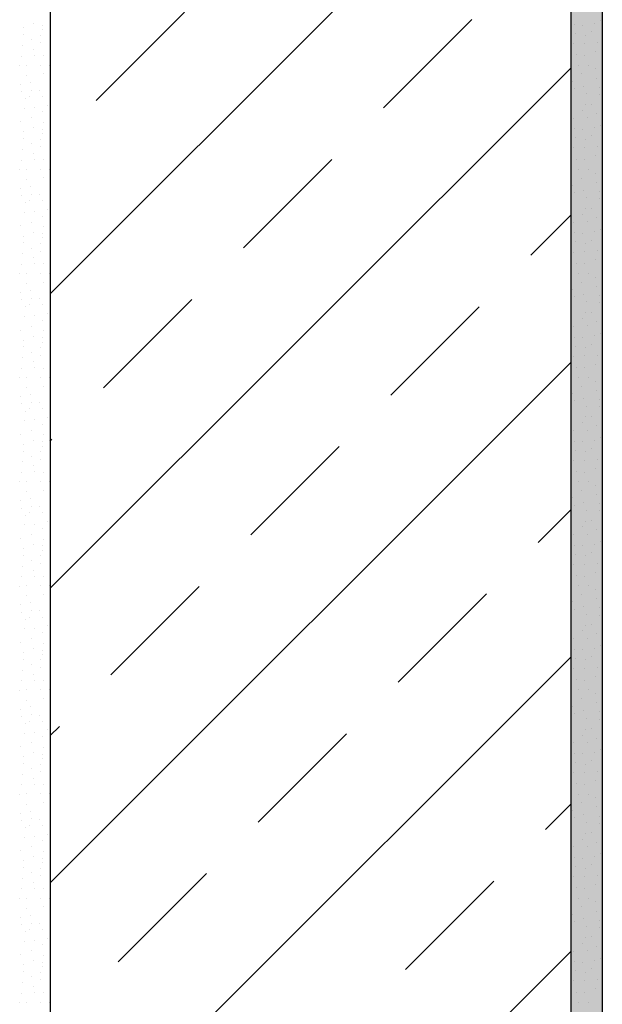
# Model space of a CAD drawing. Header units: millimetres. Extents: x -4577 to 1032787, y -66234 to 201209.
# Tile 178 of 256: x 3107 to 3387, y -7176 to -6703. Entities that reach past the tile are written whole.
import ezdxf

# ---------------------------------------------------------------- set-up
doc = ezdxf.new("R2010")
doc.units = ezdxf.units.MM
doc.linetypes.add('510_5_2OG_ELT_1004$0$11-07-22_DS_2OG$0$AUSGEZOGEN', pattern=[0])
doc.layers.add('510_5_2OG_ELT_1004$0$11-07-22_DS_2OG$0$Nichttragende_Bauteile', color=8, linetype='510_5_2OG_ELT_1004$0$11-07-22_DS_2OG$0$AUSGEZOGEN')
doc.layers.add('510_5_2OG_ELT_1004$0$11-07-22_DS_2OG$0$Tragende_Bauteile', color=8, linetype='510_5_2OG_ELT_1004$0$11-07-22_DS_2OG$0$AUSGEZOGEN')

# ---------------------------------------------------------------- blocks, each defined once
blk = doc.blocks.new('510_5_2OG_ELT_1004$0$11-07-22_DS_2OG$0$MUSTER_0')
at = {"layer": '510_5_2OG_ELT_1004$0$11-07-22_DS_2OG$0$Nichttragende_Bauteile', "color": 7, "linetype": '510_5_2OG_ELT_1004$0$11-07-22_DS_2OG$0$AUSGEZOGEN', "lineweight": 18}
for p, q in [((1.2179, 60.187), (1.2179, 60.187)), ((1.2225, 60.1863), (1.2225, 60.1863)), ((1.47775, 60.1866), (1.47775, 60.1866)), ((1.4814, 60.1864), (1.4814, 60.1864)), ((1.4874, 60.18715), (1.4874, 60.18715)), ((1.48995, 60.1884), (1.48995, 60.1884)), ((1.2131, 60.18185), (1.2131, 60.18185)), ((1.21325, 60.1851), (1.21325, 60.1851)), ((1.22155, 60.18155), (1.22155, 60.18155)), ((1.2225, 60.1842), (1.2225, 60.1842)), ((1.4784, 60.18225), (1.4784, 60.18225)), ((1.48315, 60.18155), (1.48315, 60.18155)), ((1.48585, 60.1832), (1.48585, 60.1832)), ((1.21255, 60.17665), (1.21255, 60.17665)), ((1.21695, 60.17935), (1.21695, 60.17935)), ((1.2213, 60.1779), (1.2213, 60.1779)), ((1.4773, 60.1774), (1.4773, 60.1774)), ((1.4827, 60.17755), (1.4827, 60.17755)), ((1.4889, 60.17795), (1.4889, 60.17795)), ((1.21785, 60.1747), (1.21785, 60.1747)), ((1.21835, 60.17185), (1.21835, 60.17185)), ((1.4787, 60.17205), (1.4787, 60.17205)), ((1.4826, 60.17175), (1.4826, 60.17175)), ((1.48755, 60.1736), (1.48755, 60.1736)), ((1.2114, 60.167), (1.2114, 60.167)), ((1.21205, 60.17155), (1.21205, 60.17155)), ((1.21465, 60.1672), (1.21465, 60.1672)), ((1.22115, 60.1672), (1.22115, 60.1672)), ((1.22295, 60.1717), (1.22295, 60.1717)), ((1.2255, 60.1672), (1.2255, 60.1672)), ((1.4794, 60.16715), (1.4794, 60.16715)), ((1.48435, 60.16715), (1.48435, 60.16715)), ((1.491, 60.1678), (1.491, 60.1678)), ((1.22275, 60.163), (1.22275, 60.163)), ((1.48115, 60.16295), (1.48115, 60.16295)), ((1.48785, 60.16535), (1.48785, 60.16535)), ((1.2116, 60.15795), (1.2116, 60.15795)), ((1.21465, 60.16225), (1.21465, 60.16225)), ((1.2168, 60.15895), (1.2168, 60.15895)), ((1.47685, 60.1594), (1.47685, 60.1594)), ((1.48845, 60.16095), (1.48845, 60.16095)), ((1.2123, 60.15445), (1.2123, 60.15445)), ((1.2171, 60.1552), (1.2171, 60.1552)), ((1.221, 60.15505), (1.221, 60.15505)), ((1.4776, 60.1559), (1.4776, 60.1559)), ((1.48225, 60.15715), (1.48225, 60.15715)), ((1.4834, 60.15345), (1.4834, 60.15345)), ((1.48965, 60.1531), (1.48965, 60.1531)), ((1.4897, 60.1566), (1.4897, 60.1566)), ((1.21405, 60.15105), (1.21405, 60.15105)), ((1.21615, 60.15215), (1.21615, 60.15215)), ((1.2222, 60.15215), (1.2222, 60.15215)), ((1.48285, 60.14825), (1.48285, 60.14825)), ((1.4858, 60.1485), (1.4858, 60.1485)), ((1.2138, 60.14645), (1.2138, 60.14645)), ((1.2184, 60.1468), (1.2184, 60.1468)), ((1.2223, 60.1447), (1.2223, 60.1447)), ((1.22455, 60.14795), (1.22455, 60.14795)), ((1.48145, 60.14545), (1.48145, 60.14545)), ((1.48825, 60.144), (1.48825, 60.144)), ((1.2119, 60.13995), (1.2119, 60.13995)), ((1.21725, 60.1418), (1.21725, 60.1418)), ((1.223, 60.1396), (1.223, 60.1396)), ((1.47735, 60.14175), (1.47735, 60.14175)), ((1.48385, 60.14195), (1.48385, 60.14195)), ((1.21325, 60.1351), (1.21325, 60.1351)), ((1.2179, 60.137), (1.2179, 60.137)), ((1.2225, 60.1363), (1.2225, 60.1363)), ((1.2225, 60.1342), (1.2225, 60.1342)), ((1.47775, 60.1366), (1.47775, 60.1366)), ((1.4814, 60.1364), (1.4814, 60.1364)), ((1.4874, 60.13715), (1.4874, 60.13715)), ((1.48995, 60.1384), (1.48995, 60.1384)), ((1.2131, 60.13185), (1.2131, 60.13185)), ((1.21695, 60.12935), (1.21695, 60.12935)), ((1.22155, 60.13155), (1.22155, 60.13155)), ((1.4784, 60.13225), (1.4784, 60.13225)), ((1.48315, 60.13155), (1.48315, 60.13155)), ((1.48585, 60.1332), (1.48585, 60.1332)), ((1.21255, 60.12665), (1.21255, 60.12665)), ((1.21785, 60.1247), (1.21785, 60.1247)), ((1.2213, 60.1279), (1.2213, 60.1279)), ((1.4773, 60.1274), (1.4773, 60.1274)), ((1.4827, 60.12755), (1.4827, 60.12755)), ((1.4889, 60.12795), (1.4889, 60.12795)), ((1.21205, 60.12155), (1.21205, 60.12155)), ((1.21835, 60.12185), (1.21835, 60.12185)), ((1.22295, 60.1217), (1.22295, 60.1217)), ((1.4787, 60.12205), (1.4787, 60.12205)), ((1.4826, 60.12175), (1.4826, 60.12175)), ((1.48755, 60.1236), (1.48755, 60.1236)), ((1.2114, 60.117), (1.2114, 60.117)), ((1.21465, 60.1172), (1.21465, 60.1172)), ((1.22115, 60.1172), (1.22115, 60.1172)), ((1.2255, 60.1172), (1.2255, 60.1172)), ((1.4794, 60.11715), (1.4794, 60.11715)), ((1.48435, 60.11715), (1.48435, 60.11715)), ((1.48785, 60.11535), (1.48785, 60.11535)), ((1.491, 60.1178), (1.491, 60.1178)), ((1.21465, 60.11225), (1.21465, 60.11225)), ((1.22275, 60.113), (1.22275, 60.113)), ((1.48115, 60.11295), (1.48115, 60.11295)), ((1.48845, 60.11095), (1.48845, 60.11095)), ((1.2116, 60.10795), (1.2116, 60.10795)), ((1.2168, 60.10895), (1.2168, 60.10895)), ((1.47685, 60.1094), (1.47685, 60.1094)), ((1.4776, 60.1059), (1.4776, 60.1059)), ((1.48225, 60.10715), (1.48225, 60.10715)), ((1.4897, 60.1066), (1.4897, 60.1066)), ((1.2123, 60.10445), (1.2123, 60.10445)), ((1.21405, 60.10105), (1.21405, 60.10105)), ((1.21615, 60.10215), (1.21615, 60.10215)), ((1.2171, 60.1052), (1.2171, 60.1052)), ((1.221, 60.10505), (1.221, 60.10505)), ((1.2222, 60.10215), (1.2222, 60.10215)), ((1.4834, 60.10345), (1.4834, 60.10345)), ((1.48965, 60.1031), (1.48965, 60.1031)), ((1.2138, 60.09645), (1.2138, 60.09645)), ((1.2184, 60.0968), (1.2184, 60.0968)), ((1.22455, 60.09795), (1.22455, 60.09795)), ((1.48285, 60.09825), (1.48285, 60.09825)), ((1.4858, 60.0985), (1.4858, 60.0985)), ((1.21725, 60.0918), (1.21725, 60.0918)), ((1.2223, 60.0947), (1.2223, 60.0947)), ((1.47735, 60.09175), (1.47735, 60.09175)), ((1.48145, 60.09545), (1.48145, 60.09545)), ((1.48385, 60.09195), (1.48385, 60.09195)), ((1.48825, 60.094), (1.48825, 60.094)), ((1.2119, 60.08995), (1.2119, 60.08995)), ((1.2179, 60.087), (1.2179, 60.087)), ((1.223, 60.0896), (1.223, 60.0896)), ((1.4874, 60.08715), (1.4874, 60.08715)), ((1.48995, 60.0884), (1.48995, 60.0884)), ((1.21325, 60.0851), (1.21325, 60.0851)), ((1.2225, 60.0863), (1.2225, 60.0863)), ((1.2225, 60.0842), (1.2225, 60.0842)), ((1.47775, 60.0866), (1.47775, 60.0866)), ((1.4784, 60.08225), (1.4784, 60.08225)), ((1.4814, 60.0864), (1.4814, 60.0864)), ((1.48585, 60.0832), (1.48585, 60.0832)), ((1.2131, 60.08185), (1.2131, 60.08185)), ((1.21695, 60.07935), (1.21695, 60.07935)), ((1.2213, 60.0779), (1.2213, 60.0779)), ((1.22155, 60.08155), (1.22155, 60.08155)), ((1.4773, 60.0774), (1.4773, 60.0774)), ((1.4827, 60.07755), (1.4827, 60.07755)), ((1.48315, 60.08155), (1.48315, 60.08155)), ((1.4889, 60.07795), (1.4889, 60.07795)), ((1.21255, 60.07665), (1.21255, 60.07665)), ((1.21785, 60.0747), (1.21785, 60.0747)), ((1.48755, 60.0736), (1.48755, 60.0736)), ((1.21205, 60.07155), (1.21205, 60.07155)), ((1.21835, 60.07185), (1.21835, 60.07185)), ((1.22295, 60.0717), (1.22295, 60.0717)), ((1.4787, 60.07205), (1.4787, 60.07205)), ((1.4826, 60.07175), (1.4826, 60.07175)), ((1.491, 60.0678), (1.491, 60.0678)), ((1.2114, 60.067), (1.2114, 60.067)), ((1.21465, 60.0672), (1.21465, 60.0672)), ((1.22115, 60.0672), (1.22115, 60.0672)), ((1.22275, 60.063), (1.22275, 60.063)), ((1.2255, 60.0672), (1.2255, 60.0672)), ((1.4794, 60.06715), (1.4794, 60.06715)), ((1.48435, 60.06715), (1.48435, 60.06715)), ((1.48785, 60.06535), (1.48785, 60.06535)), ((1.21465, 60.06225), (1.21465, 60.06225)), ((1.2168, 60.05895), (1.2168, 60.05895)), ((1.47685, 60.0594), (1.47685, 60.0594)), ((1.48115, 60.06295), (1.48115, 60.06295)), ((1.48845, 60.06095), (1.48845, 60.06095)), ((1.2116, 60.05795), (1.2116, 60.05795)), ((1.2123, 60.05445), (1.2123, 60.05445)), ((1.2171, 60.0552), (1.2171, 60.0552)), ((1.221, 60.05505), (1.221, 60.05505)), ((1.4776, 60.0559), (1.4776, 60.0559)), ((1.48225, 60.05715), (1.48225, 60.05715)), ((1.4897, 60.0566), (1.4897, 60.0566)), ((1.21405, 60.05105), (1.21405, 60.05105)), ((1.21615, 60.05215), (1.21615, 60.05215)), ((1.2222, 60.05215), (1.2222, 60.05215)), ((1.4834, 60.05345), (1.4834, 60.05345)), ((1.48965, 60.0531), (1.48965, 60.0531)), ((1.2138, 60.04645), (1.2138, 60.04645)), ((1.2184, 60.0468), (1.2184, 60.0468)), ((1.2223, 60.0447), (1.2223, 60.0447)), ((1.22455, 60.04795), (1.22455, 60.04795)), ((1.48145, 60.04545), (1.48145, 60.04545)), ((1.48285, 60.04825), (1.48285, 60.04825)), ((1.4858, 60.0485), (1.4858, 60.0485)), ((1.2119, 60.03995), (1.2119, 60.03995)), ((1.21725, 60.0418), (1.21725, 60.0418)), ((1.223, 60.0396), (1.223, 60.0396)), ((1.47735, 60.04175), (1.47735, 60.04175)), ((1.48385, 60.04195), (1.48385, 60.04195)), ((1.48825, 60.044), (1.48825, 60.044)), ((1.21325, 60.0351), (1.21325, 60.0351)), ((1.2179, 60.037), (1.2179, 60.037)), ((1.2225, 60.0363), (1.2225, 60.0363)), ((1.47775, 60.0366), (1.47775, 60.0366)), ((1.4814, 60.0364), (1.4814, 60.0364)), ((1.4874, 60.03715), (1.4874, 60.03715)), ((1.48995, 60.0384), (1.48995, 60.0384)), ((1.2131, 60.03185), (1.2131, 60.03185)), ((1.22155, 60.03155), (1.22155, 60.03155)), ((1.2225, 60.0342), (1.2225, 60.0342)), ((1.4784, 60.03225), (1.4784, 60.03225)), ((1.48315, 60.03155), (1.48315, 60.03155)), ((1.48585, 60.0332), (1.48585, 60.0332)), ((1.21255, 60.02665), (1.21255, 60.02665)), ((1.21695, 60.02935), (1.21695, 60.02935)), ((1.2213, 60.0279), (1.2213, 60.0279)), ((1.4773, 60.0274), (1.4773, 60.0274)), ((1.4827, 60.02755), (1.4827, 60.02755)), ((1.4889, 60.02795), (1.4889, 60.02795)), ((1.21205, 60.02155), (1.21205, 60.02155)), ((1.21785, 60.0247), (1.21785, 60.0247)), ((1.21835, 60.02185), (1.21835, 60.02185)), ((1.22295, 60.0217), (1.22295, 60.0217)), ((1.4787, 60.02205), (1.4787, 60.02205)), ((1.4826, 60.02175), (1.4826, 60.02175)), ((1.48755, 60.0236), (1.48755, 60.0236)), ((1.2114, 60.017), (1.2114, 60.017)), ((1.21465, 60.0172), (1.21465, 60.0172)), ((1.22115, 60.0172), (1.22115, 60.0172)), ((1.2255, 60.0172), (1.2255, 60.0172)), ((1.4794, 60.01715), (1.4794, 60.01715)), ((1.48435, 60.01715), (1.48435, 60.01715)), ((1.491, 60.0178), (1.491, 60.0178)), ((1.21465, 60.01225), (1.21465, 60.01225)), ((1.22275, 60.013), (1.22275, 60.013)), ((1.48115, 60.01295), (1.48115, 60.01295)), ((1.48785, 60.01535), (1.48785, 60.01535)), ((1.48845, 60.01095), (1.48845, 60.01095)), ((1.2116, 60.00795), (1.2116, 60.00795)), ((1.2168, 60.00895), (1.2168, 60.00895)), ((1.47685, 60.0094), (1.47685, 60.0094)), ((1.48225, 60.00715), (1.48225, 60.00715)), ((1.4897, 60.0066), (1.4897, 60.0066)), ((1.2123, 60.00445), (1.2123, 60.00445)), ((1.21615, 60.00215), (1.21615, 60.00215)), ((1.2171, 60.0052), (1.2171, 60.0052)), ((1.221, 60.00505), (1.221, 60.00505)), ((1.2222, 60.00215), (1.2222, 60.00215)), ((1.4776, 60.0059), (1.4776, 60.0059)), ((1.4834, 60.00345), (1.4834, 60.00345)), ((1.48965, 60.0031), (1.48965, 60.0031)), ((1.21405, 60.00105), (1.21405, 60.00105)), ((1.2184, 59.9968), (1.2184, 59.9968)), ((1.22455, 59.99795), (1.22455, 59.99795)), ((1.48285, 59.99825), (1.48285, 59.99825)), ((1.4858, 59.9985), (1.4858, 59.9985)), ((1.2138, 59.99645), (1.2138, 59.99645)), ((1.2223, 59.9947), (1.2223, 59.9947)), ((1.48145, 59.99545), (1.48145, 59.99545)), ((1.48825, 59.994), (1.48825, 59.994)), ((1.2119, 59.98995), (1.2119, 59.98995)), ((1.21725, 59.9918), (1.21725, 59.9918)), ((1.223, 59.9896), (1.223, 59.9896)), ((1.47735, 59.99175), (1.47735, 59.99175)), ((1.48385, 59.99195), (1.48385, 59.99195)), ((1.48995, 59.9884), (1.48995, 59.9884)), ((1.21325, 59.9851), (1.21325, 59.9851)), ((1.2179, 59.987), (1.2179, 59.987)), ((1.2225, 59.9863), (1.2225, 59.9863)), ((1.2225, 59.9842), (1.2225, 59.9842)), ((1.47775, 59.9866), (1.47775, 59.9866)), ((1.4814, 59.9864), (1.4814, 59.9864)), ((1.48585, 59.9832), (1.48585, 59.9832)), ((1.4874, 59.98715), (1.4874, 59.98715)), ((1.2131, 59.98185), (1.2131, 59.98185)), ((1.21695, 59.97935), (1.21695, 59.97935)), ((1.2213, 59.9779), (1.2213, 59.9779)), ((1.22155, 59.98155), (1.22155, 59.98155)), ((1.4784, 59.98225), (1.4784, 59.98225)), ((1.48315, 59.98155), (1.48315, 59.98155)), ((1.4889, 59.97795), (1.4889, 59.97795)), ((1.21255, 59.97665), (1.21255, 59.97665)), ((1.21785, 59.9747), (1.21785, 59.9747)), ((1.4773, 59.9774), (1.4773, 59.9774)), ((1.4827, 59.97755), (1.4827, 59.97755)), ((1.48755, 59.9736), (1.48755, 59.9736)), ((1.21205, 59.97155), (1.21205, 59.97155)), ((1.21835, 59.97185), (1.21835, 59.97185)), ((1.22295, 59.9717), (1.22295, 59.9717)), ((1.4787, 59.97205), (1.4787, 59.97205)), ((1.4826, 59.97175), (1.4826, 59.97175)), ((1.2114, 59.967), (1.2114, 59.967)), ((1.21465, 59.9672), (1.21465, 59.9672)), ((1.22115, 59.9672), (1.22115, 59.9672)), ((1.2255, 59.9672), (1.2255, 59.9672)), ((1.4794, 59.96715), (1.4794, 59.96715)), ((1.48435, 59.96715), (1.48435, 59.96715)), ((1.48785, 59.96535), (1.48785, 59.96535)), ((1.491, 59.9678), (1.491, 59.9678)), ((1.21465, 59.96225), (1.21465, 59.96225)), ((1.2168, 59.95895), (1.2168, 59.95895)), ((1.22275, 59.963), (1.22275, 59.963)), ((1.47685, 59.9594), (1.47685, 59.9594)), ((1.48115, 59.96295), (1.48115, 59.96295)), ((1.48845, 59.96095), (1.48845, 59.96095)), ((1.2116, 59.95795), (1.2116, 59.95795)), ((1.2123, 59.95445), (1.2123, 59.95445)), ((1.2171, 59.9552), (1.2171, 59.9552)), ((1.221, 59.95505), (1.221, 59.95505)), ((1.4776, 59.9559), (1.4776, 59.9559)), ((1.48225, 59.95715), (1.48225, 59.95715)), ((1.4897, 59.9566), (1.4897, 59.9566)), ((1.21405, 59.95105), (1.21405, 59.95105)), ((1.21615, 59.95215), (1.21615, 59.95215)), ((1.2222, 59.95215), (1.2222, 59.95215)), ((1.4834, 59.95345), (1.4834, 59.95345)), ((1.48965, 59.9531), (1.48965, 59.9531)), ((1.2138, 59.94645), (1.2138, 59.94645)), ((1.2184, 59.9468), (1.2184, 59.9468)), ((1.22455, 59.94795), (1.22455, 59.94795)), ((1.48145, 59.94545), (1.48145, 59.94545)), ((1.48285, 59.94825), (1.48285, 59.94825)), ((1.4858, 59.9485), (1.4858, 59.9485)), ((1.21725, 59.9418), (1.21725, 59.9418)), ((1.2223, 59.9447), (1.2223, 59.9447)), ((1.47735, 59.94175), (1.47735, 59.94175)), ((1.48385, 59.94195), (1.48385, 59.94195)), ((1.48825, 59.944), (1.48825, 59.944)), ((1.2119, 59.93995), (1.2119, 59.93995)), ((1.2179, 59.937), (1.2179, 59.937)), ((1.2225, 59.9363), (1.2225, 59.9363)), ((1.223, 59.9396), (1.223, 59.9396)), ((1.47775, 59.9366), (1.47775, 59.9366)), ((1.4814, 59.9364), (1.4814, 59.9364)), ((1.4874, 59.93715), (1.4874, 59.93715)), ((1.48995, 59.9384), (1.48995, 59.9384)), ((1.2131, 59.93185), (1.2131, 59.93185)), ((1.21325, 59.9351), (1.21325, 59.9351)), ((1.22155, 59.93155), (1.22155, 59.93155)), ((1.2225, 59.9342), (1.2225, 59.9342)), ((1.4784, 59.93225), (1.4784, 59.93225)), ((1.48315, 59.93155), (1.48315, 59.93155)), ((1.48585, 59.9332), (1.48585, 59.9332)), ((1.21255, 59.92665), (1.21255, 59.92665)), ((1.21695, 59.92935), (1.21695, 59.92935)), ((1.2213, 59.9279), (1.2213, 59.9279)), ((1.4773, 59.9274), (1.4773, 59.9274)), ((1.4827, 59.92755), (1.4827, 59.92755)), ((1.4889, 59.92795), (1.4889, 59.92795)), ((1.21205, 59.92155), (1.21205, 59.92155)), ((1.21785, 59.9247), (1.21785, 59.9247)), ((1.21835, 59.92185), (1.21835, 59.92185)), ((1.22295, 59.9217), (1.22295, 59.9217)), ((1.4787, 59.92205), (1.4787, 59.92205)), ((1.4826, 59.92175), (1.4826, 59.92175)), ((1.48755, 59.9236), (1.48755, 59.9236)), ((1.2114, 59.917), (1.2114, 59.917)), ((1.21465, 59.9172), (1.21465, 59.9172)), ((1.22115, 59.9172), (1.22115, 59.9172)), ((1.2255, 59.9172), (1.2255, 59.9172)), ((1.4794, 59.91715), (1.4794, 59.91715)), ((1.48435, 59.91715), (1.48435, 59.91715)), ((1.491, 59.9178), (1.491, 59.9178)), ((1.21465, 59.91225), (1.21465, 59.91225)), ((1.22275, 59.913), (1.22275, 59.913)), ((1.48115, 59.91295), (1.48115, 59.91295)), ((1.48785, 59.91535), (1.48785, 59.91535)), ((1.2116, 59.90795), (1.2116, 59.90795)), ((1.2168, 59.90895), (1.2168, 59.90895)), ((1.47685, 59.9094), (1.47685, 59.9094)), ((1.48225, 59.90715), (1.48225, 59.90715)), ((1.48845, 59.91095), (1.48845, 59.91095)), ((1.2123, 59.90445), (1.2123, 59.90445)), ((1.2171, 59.9052), (1.2171, 59.9052)), ((1.221, 59.90505), (1.221, 59.90505)), ((1.4776, 59.9059), (1.4776, 59.9059)), ((1.4834, 59.90345), (1.4834, 59.90345)), ((1.48965, 59.9031), (1.48965, 59.9031)), ((1.4897, 59.9066), (1.4897, 59.9066)), ((1.21405, 59.90105), (1.21405, 59.90105)), ((1.21615, 59.90215), (1.21615, 59.90215)), ((1.2222, 59.90215), (1.2222, 59.90215)), ((1.22455, 59.89795), (1.22455, 59.89795)), ((1.48285, 59.89825), (1.48285, 59.89825)), ((1.4858, 59.8985), (1.4858, 59.8985)), ((1.2138, 59.89645), (1.2138, 59.89645)), ((1.2184, 59.8968), (1.2184, 59.8968)), ((1.2223, 59.8947), (1.2223, 59.8947)), ((1.48145, 59.89545), (1.48145, 59.89545)), ((1.48825, 59.894), (1.48825, 59.894)), ((1.2119, 59.88995), (1.2119, 59.88995)), ((1.21725, 59.8918), (1.21725, 59.8918)), ((1.223, 59.8896), (1.223, 59.8896)), ((1.47735, 59.89175), (1.47735, 59.89175)), ((1.48385, 59.89195), (1.48385, 59.89195)), ((1.48995, 59.8884), (1.48995, 59.8884)), ((1.21325, 59.8851), (1.21325, 59.8851)), ((1.2179, 59.887), (1.2179, 59.887)), ((1.2225, 59.8863), (1.2225, 59.8863)), ((1.2225, 59.8842), (1.2225, 59.8842)), ((1.47775, 59.8866), (1.47775, 59.8866)), ((1.4814, 59.8864), (1.4814, 59.8864)), ((1.4874, 59.88715), (1.4874, 59.88715)), ((1.2131, 59.88185), (1.2131, 59.88185)), ((1.21695, 59.87935), (1.21695, 59.87935)), ((1.22155, 59.88155), (1.22155, 59.88155)), ((1.4784, 59.88225), (1.4784, 59.88225)), ((1.48315, 59.88155), (1.48315, 59.88155)), ((1.48585, 59.8832), (1.48585, 59.8832)), ((1.21255, 59.87665), (1.21255, 59.87665)), ((1.21785, 59.8747), (1.21785, 59.8747)), ((1.2213, 59.8779), (1.2213, 59.8779)), ((1.4773, 59.8774), (1.4773, 59.8774)), ((1.4827, 59.87755), (1.4827, 59.87755)), ((1.4889, 59.87795), (1.4889, 59.87795)), ((1.21205, 59.87155), (1.21205, 59.87155)), ((1.21835, 59.87185), (1.21835, 59.87185)), ((1.22295, 59.8717), (1.22295, 59.8717)), ((1.4787, 59.87205), (1.4787, 59.87205)), ((1.4826, 59.87175), (1.4826, 59.87175)), ((1.48755, 59.8736), (1.48755, 59.8736)), ((1.2114, 59.867), (1.2114, 59.867)), ((1.21465, 59.8672), (1.21465, 59.8672)), ((1.22115, 59.8672), (1.22115, 59.8672)), ((1.2255, 59.8672), (1.2255, 59.8672)), ((1.4794, 59.86715), (1.4794, 59.86715)), ((1.48435, 59.86715), (1.48435, 59.86715)), ((1.48785, 59.86535), (1.48785, 59.86535)), ((1.491, 59.8678), (1.491, 59.8678)), ((1.21465, 59.86225), (1.21465, 59.86225)), ((1.22275, 59.863), (1.22275, 59.863)), ((1.48115, 59.86295), (1.48115, 59.86295)), ((1.48845, 59.86095), (1.48845, 59.86095)), ((1.2116, 59.85795), (1.2116, 59.85795)), ((1.2168, 59.85895), (1.2168, 59.85895)), ((1.2171, 59.8552), (1.2171, 59.8552)), ((1.221, 59.85505), (1.221, 59.85505)), ((1.47685, 59.8594), (1.47685, 59.8594)), ((1.4776, 59.8559), (1.4776, 59.8559)), ((1.48225, 59.85715), (1.48225, 59.85715)), ((1.4897, 59.8566), (1.4897, 59.8566)), ((1.2123, 59.85445), (1.2123, 59.85445)), ((1.21405, 59.85105), (1.21405, 59.85105)), ((1.21615, 59.85215), (1.21615, 59.85215)), ((1.2222, 59.85215), (1.2222, 59.85215)), ((1.4834, 59.85345), (1.4834, 59.85345)), ((1.48965, 59.8531), (1.48965, 59.8531)), ((1.2138, 59.84645), (1.2138, 59.84645)), ((1.2184, 59.8468), (1.2184, 59.8468)), ((1.22455, 59.84795), (1.22455, 59.84795)), ((1.48285, 59.84825), (1.48285, 59.84825)), ((1.4858, 59.8485), (1.4858, 59.8485)), ((1.21725, 59.8418), (1.21725, 59.8418)), ((1.2223, 59.8447), (1.2223, 59.8447)), ((1.47735, 59.84175), (1.47735, 59.84175)), ((1.48145, 59.84545), (1.48145, 59.84545)), ((1.48385, 59.84195), (1.48385, 59.84195)), ((1.48825, 59.844), (1.48825, 59.844)), ((1.2119, 59.83995), (1.2119, 59.83995)), ((1.2179, 59.837), (1.2179, 59.837)), ((1.2225, 59.8363), (1.2225, 59.8363)), ((1.223, 59.8396), (1.223, 59.8396)), ((1.47775, 59.8366), (1.47775, 59.8366)), ((1.4814, 59.8364), (1.4814, 59.8364)), ((1.4874, 59.83715), (1.4874, 59.83715)), ((1.48995, 59.8384), (1.48995, 59.8384)), ((1.2131, 59.83185), (1.2131, 59.83185)), ((1.21325, 59.8351), (1.21325, 59.8351)), ((1.22155, 59.83155), (1.22155, 59.83155)), ((1.2225, 59.8342), (1.2225, 59.8342)), ((1.4784, 59.83225), (1.4784, 59.83225)), ((1.48315, 59.83155), (1.48315, 59.83155)), ((1.48585, 59.8332), (1.48585, 59.8332)), ((1.21255, 59.82665), (1.21255, 59.82665)), ((1.21695, 59.82935), (1.21695, 59.82935)), ((1.2213, 59.8279), (1.2213, 59.8279)), ((1.4773, 59.8274), (1.4773, 59.8274)), ((1.4827, 59.82755), (1.4827, 59.82755)), ((1.4889, 59.82795), (1.4889, 59.82795)), ((1.21785, 59.8247), (1.21785, 59.8247)), ((1.21835, 59.82185), (1.21835, 59.82185)), ((1.4787, 59.82205), (1.4787, 59.82205)), ((1.48755, 59.8236), (1.48755, 59.8236)), ((1.21205, 59.82155), (1.21205, 59.82155)), ((1.21465, 59.8172), (1.21465, 59.8172)), ((1.22115, 59.8172), (1.22115, 59.8172)), ((1.22295, 59.8217), (1.22295, 59.8217)), ((1.2255, 59.8172), (1.2255, 59.8172)), ((1.4794, 59.81715), (1.4794, 59.81715)), ((1.4826, 59.82175), (1.4826, 59.82175)), ((1.48435, 59.81715), (1.48435, 59.81715)), ((1.491, 59.8178), (1.491, 59.8178)), ((1.2114, 59.817), (1.2114, 59.817)), ((1.22275, 59.813), (1.22275, 59.813)), ((1.48115, 59.81295), (1.48115, 59.81295)), ((1.48785, 59.81535), (1.48785, 59.81535)), ((1.2116, 59.80795), (1.2116, 59.80795)), ((1.21465, 59.81225), (1.21465, 59.81225)), ((1.2168, 59.80895), (1.2168, 59.80895)), ((1.47685, 59.8094), (1.47685, 59.8094)), ((1.48845, 59.81095), (1.48845, 59.81095)), ((1.2123, 59.80445), (1.2123, 59.80445)), ((1.2171, 59.8052), (1.2171, 59.8052)), ((1.221, 59.80505), (1.221, 59.80505)), ((1.4776, 59.8059), (1.4776, 59.8059)), ((1.48225, 59.80715), (1.48225, 59.80715)), ((1.4834, 59.80345), (1.4834, 59.80345)), ((1.48965, 59.8031), (1.48965, 59.8031)), ((1.4897, 59.8066), (1.4897, 59.8066)), ((1.21405, 59.80105), (1.21405, 59.80105)), ((1.21615, 59.80215), (1.21615, 59.80215)), ((1.2222, 59.80215), (1.2222, 59.80215)), ((1.48285, 59.79825), (1.48285, 59.79825)), ((1.4858, 59.7985), (1.4858, 59.7985)), ((1.2138, 59.79645), (1.2138, 59.79645)), ((1.2184, 59.7968), (1.2184, 59.7968)), ((1.2223, 59.7947), (1.2223, 59.7947)), ((1.22455, 59.79795), (1.22455, 59.79795)), ((1.48145, 59.79545), (1.48145, 59.79545)), ((1.48825, 59.794), (1.48825, 59.794)), ((1.2119, 59.78995), (1.2119, 59.78995)), ((1.21725, 59.7918), (1.21725, 59.7918)), ((1.223, 59.7896), (1.223, 59.7896)), ((1.47735, 59.79175), (1.47735, 59.79175)), ((1.48385, 59.79195), (1.48385, 59.79195)), ((1.21325, 59.7851), (1.21325, 59.7851)), ((1.2179, 59.787), (1.2179, 59.787)), ((1.2225, 59.7863), (1.2225, 59.7863)), ((1.2225, 59.7842), (1.2225, 59.7842)), ((1.47775, 59.7866), (1.47775, 59.7866)), ((1.4814, 59.7864), (1.4814, 59.7864)), ((1.4874, 59.78715), (1.4874, 59.78715)), ((1.48995, 59.7884), (1.48995, 59.7884)), ((1.2131, 59.78185), (1.2131, 59.78185)), ((1.21695, 59.77935), (1.21695, 59.77935)), ((1.22155, 59.78155), (1.22155, 59.78155)), ((1.4784, 59.78225), (1.4784, 59.78225)), ((1.48315, 59.78155), (1.48315, 59.78155)), ((1.48585, 59.7832), (1.48585, 59.7832)), ((1.21255, 59.77665), (1.21255, 59.77665)), ((1.21785, 59.7747), (1.21785, 59.7747)), ((1.2213, 59.7779), (1.2213, 59.7779)), ((1.4773, 59.7774), (1.4773, 59.7774)), ((1.4827, 59.77755), (1.4827, 59.77755)), ((1.4889, 59.77795), (1.4889, 59.77795)), ((1.21205, 59.77155), (1.21205, 59.77155)), ((1.21835, 59.77185), (1.21835, 59.77185)), ((1.22295, 59.7717), (1.22295, 59.7717)), ((1.4787, 59.77205), (1.4787, 59.77205)), ((1.4826, 59.77175), (1.4826, 59.77175)), ((1.48755, 59.7736), (1.48755, 59.7736)), ((1.2114, 59.767), (1.2114, 59.767)), ((1.21465, 59.7672), (1.21465, 59.7672)), ((1.22115, 59.7672), (1.22115, 59.7672)), ((1.2255, 59.7672), (1.2255, 59.7672)), ((1.4794, 59.76715), (1.4794, 59.76715)), ((1.48435, 59.76715), (1.48435, 59.76715)), ((1.48785, 59.76535), (1.48785, 59.76535)), ((1.491, 59.7678), (1.491, 59.7678)), ((1.21465, 59.76225), (1.21465, 59.76225)), ((1.22275, 59.763), (1.22275, 59.763)), ((1.48115, 59.76295), (1.48115, 59.76295)), ((1.48845, 59.76095), (1.48845, 59.76095)), ((1.2116, 59.75795), (1.2116, 59.75795)), ((1.2168, 59.75895), (1.2168, 59.75895)), ((1.47685, 59.7594), (1.47685, 59.7594)), ((1.4776, 59.7559), (1.4776, 59.7559)), ((1.48225, 59.75715), (1.48225, 59.75715)), ((1.4897, 59.7566), (1.4897, 59.7566)), ((1.2123, 59.75445), (1.2123, 59.75445)), ((1.21405, 59.75105), (1.21405, 59.75105)), ((1.21615, 59.75215), (1.21615, 59.75215)), ((1.2171, 59.7552), (1.2171, 59.7552)), ((1.221, 59.75505), (1.221, 59.75505)), ((1.2222, 59.75215), (1.2222, 59.75215)), ((1.4834, 59.75345), (1.4834, 59.75345)), ((1.48965, 59.7531), (1.48965, 59.7531)), ((1.2138, 59.74645), (1.2138, 59.74645)), ((1.2184, 59.7468), (1.2184, 59.7468)), ((1.22455, 59.74795), (1.22455, 59.74795)), ((1.48285, 59.74825), (1.48285, 59.74825)), ((1.4858, 59.7485), (1.4858, 59.7485)), ((1.21725, 59.7418), (1.21725, 59.7418)), ((1.2223, 59.7447), (1.2223, 59.7447)), ((1.47735, 59.74175), (1.47735, 59.74175)), ((1.48145, 59.74545), (1.48145, 59.74545)), ((1.48385, 59.74195), (1.48385, 59.74195)), ((1.48825, 59.744), (1.48825, 59.744)), ((1.2119, 59.73995), (1.2119, 59.73995)), ((1.2179, 59.737), (1.2179, 59.737)), ((1.223, 59.7396), (1.223, 59.7396)), ((1.4874, 59.73715), (1.4874, 59.73715)), ((1.48995, 59.7384), (1.48995, 59.7384)), ((1.21325, 59.7351), (1.21325, 59.7351)), ((1.2225, 59.7363), (1.2225, 59.7363)), ((1.2225, 59.7342), (1.2225, 59.7342)), ((1.47775, 59.7366), (1.47775, 59.7366)), ((1.4784, 59.73225), (1.4784, 59.73225)), ((1.4814, 59.7364), (1.4814, 59.7364)), ((1.48585, 59.7332), (1.48585, 59.7332)), ((1.2131, 59.73185), (1.2131, 59.73185)), ((1.21695, 59.72935), (1.21695, 59.72935)), ((1.2213, 59.7279), (1.2213, 59.7279)), ((1.22155, 59.73155), (1.22155, 59.73155)), ((1.4773, 59.7274), (1.4773, 59.7274)), ((1.4827, 59.72755), (1.4827, 59.72755)), ((1.48315, 59.73155), (1.48315, 59.73155)), ((1.4889, 59.72795), (1.4889, 59.72795)), ((1.21255, 59.72665), (1.21255, 59.72665)), ((1.21785, 59.7247), (1.21785, 59.7247)), ((1.48755, 59.7236), (1.48755, 59.7236)), ((1.21205, 59.72155), (1.21205, 59.72155)), ((1.21835, 59.72185), (1.21835, 59.72185)), ((1.22295, 59.7217), (1.22295, 59.7217)), ((1.4787, 59.72205), (1.4787, 59.72205)), ((1.4826, 59.72175), (1.4826, 59.72175)), ((1.491, 59.7178), (1.491, 59.7178)), ((1.2114, 59.717), (1.2114, 59.717)), ((1.21465, 59.7172), (1.21465, 59.7172)), ((1.22115, 59.7172), (1.22115, 59.7172)), ((1.2255, 59.7172), (1.2255, 59.7172)), ((1.4794, 59.71715), (1.4794, 59.71715)), ((1.48435, 59.71715), (1.48435, 59.71715))]:
    blk.add_line(p, q, dxfattribs=at)
blk = doc.blocks.new('510_5_2OG_ELT_1004')
at = {"layer": '510_5_2OG_ELT_1004$0$11-07-22_DS_2OG$0$Nichttragende_Bauteile', "linetype": 'Continuous'}
h = blk.add_hatch(dxfattribs=at)
h.set_pattern_fill('MUSTER_NA', color=256, scale=12.5, style=0, pattern_type=2)
h.set_pattern_definition([(0, (1908.297, -66879.192), (25, 25), [12.5, -12.5]), (90, (1908.297, -66879.192), (25, 25), [12.5, -12.5])])
h.paths.add_polyline_path([(3386.83, -8084.06), (3386.83, -4084.04), (3371.83, -4084.04), (3371.83, -8084.06)], flags=0)
at = {"layer": '510_5_2OG_ELT_1004$0$11-07-22_DS_2OG$0$Tragende_Bauteile', "linetype": 'Continuous'}
h = blk.add_hatch(dxfattribs=at)
h.set_pattern_fill('SCHRAFFUR_16', color=256, scale=1000, style=0, pattern_type=2)
h.set_pattern_definition([(45, (1895.8, -66891.69), (-70.71068, 70.71068), []), (45, (1860.44, -66856.34), (-70.71068, 70.71068), [60, -35])])
h.paths.add_polyline_path([(3371.83, -9384.06), (3371.83, -4084.06), (3121.83, -4084.06), (3121.83, -9384.06)], flags=0)
at = {"layer": '510_5_2OG_ELT_1004$0$11-07-22_DS_2OG$0$Nichttragende_Bauteile', "linetype": '510_5_2OG_ELT_1004$0$11-07-22_DS_2OG$0$AUSGEZOGEN'}
for p, q in [((3386.85, -4069.06), (3386.83, -9369.06)), ((3386.85, -4084.04), (3386.83, -8084.06))]:
    blk.add_line(p, q, dxfattribs=at)
at = {"layer": '510_5_2OG_ELT_1004$0$11-07-22_DS_2OG$0$Tragende_Bauteile', "linetype": '510_5_2OG_ELT_1004$0$11-07-22_DS_2OG$0$AUSGEZOGEN'}
for p, q in [((3121.83, -4084.06), (3121.83, -9384.06)), ((3371.83, -9384.06), (3371.83, -4084.06))]:
    blk.add_line(p, q, dxfattribs=at)
at = {"layer": '510_5_2OG_ELT_1004$0$11-07-22_DS_2OG$0$Nichttragende_Bauteile', "linetype": '510_5_2OG_ELT_1004$0$11-07-22_DS_2OG$0$AUSGEZOGEN', "xscale": 1000, "yscale": 1000, "zscale": 1000}
blk.add_blockref('510_5_2OG_ELT_1004$0$11-07-22_DS_2OG$0$MUSTER_0', (1895.8, -66891.69), dxfattribs=at)

msp = doc.modelspace()

# ---------------------------------------------------------------- block references
msp.add_blockref('510_5_2OG_ELT_1004', (0, -0.05))

doc.saveas('drawing.dxf')
